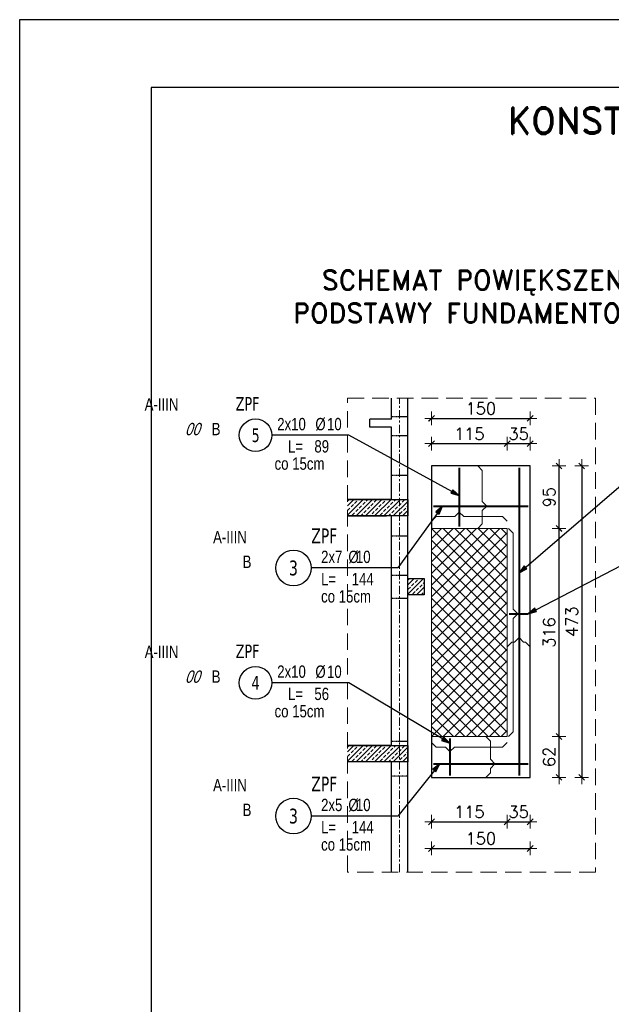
# Model space of a CAD drawing. Header units: millimetres. Extents: x 29038 to 76740, y -48553 to -45575.
# Tile 2 of 3: x 29038 to 29937, y -47070 to -45575. Entities that reach past the tile are written whole.
import ezdxf
from ezdxf.enums import TextEntityAlignment as Align

# ---------------------------------------------------------------- set-up
doc = ezdxf.new("R2010")
doc.units = ezdxf.units.MM
doc.header["$MEASUREMENT"] = 0
for name, pattern in [('CENTER', [50.8, 31.75, -6.35, 6.35, -6.35]), ('HIDDEN', [0.375, 0.25, -0.125]), ('Linia siatki', [22.225, 12.7, -3.175, 3.175, -3.175])]:
    doc.linetypes.add(name, pattern=pattern)
for name, color, linetype in [('A-rdzenie zelbetowe', 6, 'Continuous'), ('A-SCIANY', 5, 'Continuous'), ('BZ_odn', 1, 'Continuous'), ('BZ_opi1', 7, 'Continuous'), ('BZ_opi2', 4, 'Continuous'), ('BZ_wym', 1, 'Continuous'), ('przebicia w scianach', 2, 'HIDDEN')]:
    doc.layers.add(name, color=color, linetype=linetype)
doc.layers.add('BZ_pom', color=6, linetype='Continuous', plot=False)
doc.layers.add('ZTniewidoczna', color=6, linetype='Continuous', plot=False)
doc.layers.add('P001____U1_____A_____SP____MASSIV', color=7, linetype='Continuous', lineweight=30, transparency=0.9)
for name, color, linetype, lineweight in [('rz_zelbet', 200, 'Continuous', 20), ('ZThatch', 253, 'Continuous', 9), ('ZTOŚ', 251, 'CENTER', 13), ('ZTprzerywana', 3, 'HIDDEN', 15), ('ZTsciana', 7, 'Continuous', 30), ('ztwymiar', 1, 'Continuous', 15), ('ZTzbrojenie', 2, 'Continuous', 40)]:
    doc.layers.add(name, color=color, linetype=linetype, lineweight=lineweight)
doc.styles.add('BIKTBG', font='tahoma.ttf', dxfattribs={"width": 0.85})
doc.styles.add('BIKTS', font='bikromsw.shx', dxfattribs={"width": 0.8})
doc.styles.add('BIKWYM', font='bikromsw.shx', dxfattribs={"width": 0.8})
doc.styles.add('ROMAND', font='romand.shx', dxfattribs={"height": 18})
doc.styles.get("Standard").update_dxf_attribs({"font": 'romans.shx'})
doc.dimstyles.new('1 100', dxfattribs={"dimscale": 1.3, "dimtxt": 18, "dimasz": 0.8, "dimexe": 2, "dimexo": 5, "dimgap": 2, "dimtad": 0, "dimdec": 0, "dimrnd": 0.5, "dimdsep": 46, "dimtxsty": 'ROMAND', "dimblk1": 'K', "dimblk2": 'K', "dimsah": 1, "dimcen": 0.8, "dimse1": 1, "dimse2": 1, "dimclrd": 256, "dimclre": 256, "dimclrt": 101, "dimadec": 0, "dimazin": 0, "dimtfac": 1, "dimtdec": 0, "dimtmove": 2, "dimatfit": 3, "dimldrblk": 'K', "dimfxl": 1, "dimtvp": 0.833333, "dimtolj": 1, "dimarcsym": 0})
doc.dimstyles.new('BZ_ST_75', dxfattribs={"dimscale": 0.75, "dimtxt": 25, "dimasz": 1.666667, "dimexe": 24, "dimexo": 0, "dimgap": 0, "dimtad": 0, "dimdec": 1, "dimrnd": 0.5, "dimdsep": 46, "dimtxsty": 'BIKWYM', "dimblk": 'WYM-ST', "dimcen": 0, "dimdle": 20, "dimclrd": 256, "dimclre": 256, "dimclrt": 7, "dimadec": 0, "dimazin": 0, "dimtfac": 0.033333, "dimtdec": 1, "dimtix": 1, "dimtmove": 2, "dimatfit": 2, "dimldrblk": 'WYM-ST', "dimfxl": 1, "dimtvp": 0.8, "dimtolj": 1, "dimtzin": 0, "dimarcsym": 0})
doc.dimstyles.new('BZ_ST_75_cm', dxfattribs={"dimscale": 0.75, "dimtxt": 25, "dimasz": 1.666667, "dimexe": 24, "dimexo": 0, "dimgap": 0, "dimtad": 0, "dimdec": 1, "dimrnd": 0.5, "dimdsep": 46, "dimtxsty": 'Standard', "dimblk": 'WYM-ST', "dimcen": 0, "dimdle": 20, "dimclrd": 256, "dimclre": 256, "dimclrt": 7, "dimadec": 0, "dimazin": 0, "dimtfac": 0.033333, "dimtdec": 1, "dimtix": 1, "dimtmove": 2, "dimatfit": 2, "dimldrblk": 'WYM-ST', "dimfxl": 1, "dimtvp": 0.8, "dimtolj": 1, "dimtzin": 0, "dimarcsym": 0})

# ---------------------------------------------------------------- blocks, each defined once
blk = doc.blocks.new('*U4419')
at = {"layer": 'P001____U1_____A_____SP____MASSIV', "linetype": 'Continuous'}
for p, q in [((-612.6, 234.3), (-612.6, 259.3)), ((-612.6, 259.3), (-587.6, 259.3)), ((-587.6, 259.3), (-587.6, 234.3)), ((-587.6, 234.3), (-612.6, 234.3))]:
    blk.add_line(p, q, dxfattribs=at)
blk = doc.blocks.new('K')
for p, q in [((-10, 0), (10, 0)), ((4.2, 4.2), (-4.2, -4.2)), ((0, 10), (0, -10))]:
    blk.add_line(p, q)
blk.add_trace([(-4.8, -3.7), (-3.7, -4.8), (3.7, 4.8), (4.8, 3.7)])
blk = doc.blocks.new('*D4523')
at = {"layer": 'Defpoints', "color": 0, "transparency": 16777216}
for p in [(29663.9, -46663.6), (29778.9, -46663.6), (29778.9, -46793.1)]:
    blk.add_point(p, dxfattribs=at)
at = {"layer": 'ztwymiar', "lineweight": -2, "ltscale": 0.1, "transparency": 16777216}
blk.add_line((29665, -46793.1), (29777.9, -46793.1), dxfattribs=at)
at = {"layer": 'ztwymiar', "linetype": 'ByBlock', "lineweight": -2, "transparency": 16777216, "xscale": 1.04, "yscale": 1.04, "zscale": 1.04, "rotation": 180}
blk.add_blockref('K', (29663.9, -46793.1), dxfattribs=at)
at = {"layer": 'ztwymiar', "linetype": 'ByBlock', "lineweight": -2, "transparency": 16777216, "xscale": 1.04, "yscale": 1.04, "zscale": 1.04}
blk.add_blockref('K', (29778.9, -46793.1), dxfattribs=at)
at = {"layer": 'ztwymiar', "color": 101, "ltscale": 0.1, "transparency": 16777216, "insert": (29721.4, -46778.1), "char_height": 18, "attachment_point": 5, "style": 'ROMAND'}
blk.add_mtext('\\A1;115', dxfattribs=at)
blk = doc.blocks.new('*D4524')
at = {"layer": 'Defpoints', "color": 0, "transparency": 16777216}
for p in [(29778.9, -46663.6), (29813.8, -46725.6), (29813.8, -46793.1)]:
    blk.add_point(p, dxfattribs=at)
at = {"layer": 'ztwymiar', "lineweight": -2, "ltscale": 0.1, "transparency": 16777216}
blk.add_line((29780, -46793.1), (29812.8, -46793.1), dxfattribs=at)
at = {"layer": 'ztwymiar', "linetype": 'ByBlock', "lineweight": -2, "transparency": 16777216, "xscale": 1.04, "yscale": 1.04, "zscale": 1.04, "rotation": 180}
blk.add_blockref('K', (29778.9, -46793.1), dxfattribs=at)
at = {"layer": 'ztwymiar', "linetype": 'ByBlock', "lineweight": -2, "transparency": 16777216, "xscale": 1.04, "yscale": 1.04, "zscale": 1.04}
blk.add_blockref('K', (29813.8, -46793.1), dxfattribs=at)
at = {"layer": 'ztwymiar', "color": 101, "ltscale": 0.1, "transparency": 16777216, "insert": (29796.4, -46778.1), "char_height": 18, "attachment_point": 5, "style": 'ROMAND'}
blk.add_mtext('\\A1;35', dxfattribs=at)
blk = doc.blocks.new('*D4525')
at = {"layer": 'Defpoints', "color": 0, "transparency": 16777216}
for p in [(29778.9, -46663.6), (29857.8, -46663.6), (29781.6, -46725.6)]:
    blk.add_point(p, dxfattribs=at)
at = {"layer": 'ztwymiar', "lineweight": -2, "ltscale": 0.1, "transparency": 16777216}
blk.add_line((29857.8, -46724.6), (29857.8, -46664.7), dxfattribs=at)
at = {"layer": 'ztwymiar', "linetype": 'ByBlock', "lineweight": -2, "transparency": 16777216, "xscale": 1.04, "yscale": 1.04, "zscale": 1.04}
for p, rotation in [((29857.8, -46663.6), 90), ((29857.8, -46725.6), 270)]:
    blk.add_blockref('K', p, dxfattribs=dict(at, rotation=rotation))
at = {"layer": 'ztwymiar', "color": 101, "ltscale": 0.1, "transparency": 16777216, "insert": (29842.8, -46694.6), "char_height": 18, "attachment_point": 5, "rotation": 90, "style": 'ROMAND'}
blk.add_mtext('\\A1;62', dxfattribs=at)
blk = doc.blocks.new('*D4526')
at = {"layer": 'Defpoints', "color": 0, "transparency": 16777216}
for p in [(29778.9, -46347.6), (29857.8, -46347.6), (29778.9, -46663.6)]:
    blk.add_point(p, dxfattribs=at)
at = {"layer": 'ztwymiar', "lineweight": -2, "ltscale": 0.1, "transparency": 16777216}
blk.add_line((29857.8, -46662.6), (29857.8, -46348.7), dxfattribs=at)
at = {"layer": 'ztwymiar', "linetype": 'ByBlock', "lineweight": -2, "transparency": 16777216, "xscale": 1.04, "yscale": 1.04, "zscale": 1.04}
for p, rotation in [((29857.8, -46347.6), 90), ((29857.8, -46663.6), 270)]:
    blk.add_blockref('K', p, dxfattribs=dict(at, rotation=rotation))
at = {"layer": 'ztwymiar', "color": 101, "ltscale": 0.1, "transparency": 16777216, "insert": (29842.8, -46505.6), "char_height": 18, "attachment_point": 5, "rotation": 90, "style": 'ROMAND'}
blk.add_mtext('\\A1;316', dxfattribs=at)
blk = doc.blocks.new('*D4527')
at = {"layer": 'Defpoints', "color": 0, "transparency": 16777216}
for p in [(29778.9, -46252.6), (29857.8, -46252.6), (29778.9, -46347.6)]:
    blk.add_point(p, dxfattribs=at)
at = {"layer": 'ztwymiar', "lineweight": -2, "ltscale": 0.1, "transparency": 16777216}
blk.add_line((29857.8, -46346.6), (29857.8, -46253.7), dxfattribs=at)
at = {"layer": 'ztwymiar', "linetype": 'ByBlock', "lineweight": -2, "transparency": 16777216, "xscale": 1.04, "yscale": 1.04, "zscale": 1.04}
for p, rotation in [((29857.8, -46252.6), 90), ((29857.8, -46347.6), 270)]:
    blk.add_blockref('K', p, dxfattribs=dict(at, rotation=rotation))
at = {"layer": 'ztwymiar', "color": 101, "ltscale": 0.1, "transparency": 16777216, "insert": (29842.8, -46300.1), "char_height": 18, "attachment_point": 5, "rotation": 90, "style": 'ROMAND'}
blk.add_mtext('\\A1;95', dxfattribs=at)
blk = doc.blocks.new('*D4528')
at = {"layer": 'Defpoints', "color": 0, "transparency": 16777216}
for p in [(29778.9, -46218.8), (29663.9, -46347.6), (29778.9, -46347.6)]:
    blk.add_point(p, dxfattribs=at)
at = {"layer": 'ztwymiar', "lineweight": -2, "ltscale": 0.1, "transparency": 16777216}
blk.add_line((29665, -46218.8), (29777.9, -46218.8), dxfattribs=at)
at = {"layer": 'ztwymiar', "linetype": 'ByBlock', "lineweight": -2, "transparency": 16777216, "xscale": 1.04, "yscale": 1.04, "zscale": 1.04, "rotation": 180}
blk.add_blockref('K', (29663.9, -46218.8), dxfattribs=at)
at = {"layer": 'ztwymiar', "linetype": 'ByBlock', "lineweight": -2, "transparency": 16777216, "xscale": 1.04, "yscale": 1.04, "zscale": 1.04}
blk.add_blockref('K', (29778.9, -46218.8), dxfattribs=at)
at = {"layer": 'ztwymiar', "color": 101, "ltscale": 0.1, "transparency": 16777216, "insert": (29721.4, -46203.8), "char_height": 18, "attachment_point": 5, "style": 'ROMAND'}
blk.add_mtext('\\A1;115', dxfattribs=at)
blk = doc.blocks.new('*D4529')
at = {"layer": 'Defpoints', "color": 0, "transparency": 16777216}
for p in [(29813.8, -46218.8), (29813.8, -46252.6), (29778.9, -46347.6)]:
    blk.add_point(p, dxfattribs=at)
at = {"layer": 'ztwymiar', "lineweight": -2, "ltscale": 0.1, "transparency": 16777216}
blk.add_line((29780, -46218.8), (29812.8, -46218.8), dxfattribs=at)
at = {"layer": 'ztwymiar', "linetype": 'ByBlock', "lineweight": -2, "transparency": 16777216, "xscale": 1.04, "yscale": 1.04, "zscale": 1.04, "rotation": 180}
blk.add_blockref('K', (29778.9, -46218.8), dxfattribs=at)
at = {"layer": 'ztwymiar', "linetype": 'ByBlock', "lineweight": -2, "transparency": 16777216, "xscale": 1.04, "yscale": 1.04, "zscale": 1.04}
blk.add_blockref('K', (29813.8, -46218.8), dxfattribs=at)
at = {"layer": 'ztwymiar', "color": 101, "ltscale": 0.1, "transparency": 16777216, "insert": (29796.4, -46203.8), "char_height": 18, "attachment_point": 5, "style": 'ROMAND'}
blk.add_mtext('\\A1;35', dxfattribs=at)
blk = doc.blocks.new('*D4530')
at = {"layer": 'Defpoints', "color": 0, "transparency": 16777216}
for p in [(29813.8, -46180.5), (29663.9, -46252.6), (29813.8, -46252.6)]:
    blk.add_point(p, dxfattribs=at)
at = {"layer": 'ztwymiar', "lineweight": -2, "ltscale": 0.1, "transparency": 16777216}
blk.add_line((29665, -46180.5), (29812.8, -46180.5), dxfattribs=at)
at = {"layer": 'ztwymiar', "linetype": 'ByBlock', "lineweight": -2, "transparency": 16777216, "xscale": 1.04, "yscale": 1.04, "zscale": 1.04, "rotation": 180}
blk.add_blockref('K', (29663.9, -46180.5), dxfattribs=at)
at = {"layer": 'ztwymiar', "linetype": 'ByBlock', "lineweight": -2, "transparency": 16777216, "xscale": 1.04, "yscale": 1.04, "zscale": 1.04}
blk.add_blockref('K', (29813.8, -46180.5), dxfattribs=at)
at = {"layer": 'ztwymiar', "color": 101, "ltscale": 0.1, "transparency": 16777216, "insert": (29738.9, -46165.5), "char_height": 18, "attachment_point": 5, "style": 'ROMAND'}
blk.add_mtext('\\A1;150', dxfattribs=at)
blk = doc.blocks.new('*D4531')
at = {"layer": 'Defpoints', "color": 0, "transparency": 16777216}
for p in [(29813.9, -46252.6), (29813.8, -46725.6), (29892.3, -46725.6)]:
    blk.add_point(p, dxfattribs=at)
at = {"layer": 'ztwymiar', "lineweight": -2, "ltscale": 0.1, "transparency": 16777216}
blk.add_line((29892.3, -46253.7), (29892.3, -46724.6), dxfattribs=at)
at = {"layer": 'ztwymiar', "linetype": 'ByBlock', "lineweight": -2, "transparency": 16777216, "xscale": 1.04, "yscale": 1.04, "zscale": 1.04}
for p, rotation in [((29892.3, -46252.6), 90), ((29892.3, -46725.6), 270)]:
    blk.add_blockref('K', p, dxfattribs=dict(at, rotation=rotation))
at = {"layer": 'ztwymiar', "color": 101, "ltscale": 0.1, "transparency": 16777216, "insert": (29877.3, -46489.1), "char_height": 18, "attachment_point": 5, "rotation": 90, "style": 'ROMAND'}
blk.add_mtext('\\A1;473', dxfattribs=at)
blk = doc.blocks.new('*D4532')
at = {"layer": 'Defpoints', "color": 0, "transparency": 16777216}
for p in [(29663.9, -46725.6), (29813.8, -46725.6), (29813.8, -46833.6)]:
    blk.add_point(p, dxfattribs=at)
at = {"layer": 'ztwymiar', "lineweight": -2, "ltscale": 0.1, "transparency": 16777216}
blk.add_line((29665, -46833.6), (29812.8, -46833.6), dxfattribs=at)
at = {"layer": 'ztwymiar', "linetype": 'ByBlock', "lineweight": -2, "transparency": 16777216, "xscale": 1.04, "yscale": 1.04, "zscale": 1.04, "rotation": 180}
blk.add_blockref('K', (29663.9, -46833.6), dxfattribs=at)
at = {"layer": 'ztwymiar', "linetype": 'ByBlock', "lineweight": -2, "transparency": 16777216, "xscale": 1.04, "yscale": 1.04, "zscale": 1.04}
blk.add_blockref('K', (29813.8, -46833.6), dxfattribs=at)
at = {"layer": 'ztwymiar', "color": 101, "ltscale": 0.1, "transparency": 16777216, "insert": (29738.9, -46818.6), "char_height": 18, "attachment_point": 5, "style": 'ROMAND'}
blk.add_mtext('\\A1;150', dxfattribs=at)
blk = doc.blocks.new('WYM-ST')
blk.add_hatch(color=256).paths.add_polyline_path([(-13, 3), (0, 0), (-13, -3)])
blk.add_lwpolyline([(0, 0), (-13, 3), (-13, -3), (0, 0)])
blk = doc.blocks.new('bik_BlkOpPret', base_point=(-61180.2, -78170.1))
at = {"layer": 'BZ_opi1', "style": 'BIKTS', "width": 0.8}
for tag, p in [('SZTUK', (-61177, -78167.6)), ('PRZEDR_FI', (-61163.2, -78167.6)), ('PRZEKROJ', (-61159.4, -78167.6)), ('PRZEDR_L', (-61177, -78178.9)), ('DLUGOSC', (-61161.6, -78178.9)), ('UWAGA', (-61177, -78187.6))]:
    blk.add_attdef(tag, p, '', height=6.25, dxfattribs=at)
at = {"layer": 'BZ_opi2', "style": 'BIKTBG', "width": 0.8}
blk.add_attdef('NUMER', text='', height=8.75, dxfattribs=at).set_placement((-61130.6, -78170.1), align=Align.MIDDLE_CENTER)
at = {"layer": 'BZ_pom', "width": 0.8}
for tag, p, height, style in [('POZYCJA', (-61141.1, -78157.6), 8.75, 'BIKTBG'), ('GATUNEK', (-61126.3, -78157.6), 6.25, 'BIKTS'), ('METODA_L', (-61120.6, -78170.1), 6.25, 'BIKTS'), ('EURO_KOD', (-61111.4, -78170.1), 6.25, 'BIKTS')]:
    blk.add_attdef(tag, p, '', height=height, dxfattribs=dict(at, style=style))
at = {"layer": 'BZ_wym', "width": 0.8}
for tag, p, height, style, flags in [('PRZEDR_NR', (-61177, -78197), 8.75, 'BIKTBG', 1), ('PRZEDR_SZT', (-61177, -78206.4), 6.25, 'BIKTS', 1), ('TYP_PRETA', (-61177, -78215.7), 6.25, 'BIKTS', 3), ('EURO_KOD_SEGMENTY', (-61162, -78225.1), 6.25, 'BIKTS', 3), ('HAK_1', (-61177, -78234.5), 6.25, 'BIKTS', 3), ('HAK_2', (-61177, -78243.9), 6.25, 'BIKTS', 3), ('ID', (-61177, -78253.2), 6.25, 'BIKTS', 3), ('ID_C', (-61177, -78262.6), 6.25, 'BIKTS', 3), ('b_atr_0', (-61177, -78272), 6.25, 'BIKTS', 3)]:
    blk.add_attdef(tag, p, '', height=height, dxfattribs=dict(at, style=style, flags=flags))

msp = doc.modelspace()

# ---------------------------------------------------------------- hatches: boundary and pattern name
at = {"layer": 'rz_zelbet', "ltscale": 0.1}
h = msp.add_hatch(dxfattribs=at)
h.set_pattern_fill('ANSI33', color=256, scale=40, style=0)
h.set_pattern_definition([(45, (-4399.557, -5677.529), (-7.0710678, 7.0710678), []), (45, (-4392.486, -5677.529), (-7.0710678, 7.0710678), [5, -2.5])])
h.paths.add_polyline_path([(29627.9, -46303.6), (29627.9, -46328.6), (29536.3, -46328.6), (29536.3, -46303.6)])
h = msp.add_hatch(dxfattribs=at)
h.set_pattern_fill('ANSI33', color=256, scale=40, style=0)
h.set_pattern_definition([(45, (-4399.557, -5917.529), (-7.0710678, 7.0710678), []), (45, (-4392.486, -5917.529), (-7.0710678, 7.0710678), [5, -2.5])])
h.paths.add_polyline_path([(29652.9, -46448.6), (29652.9, -46423.6), (29627.9, -46423.6), (29627.9, -46448.6)])
h = msp.add_hatch(dxfattribs=at)
h.set_pattern_fill('ANSI33', color=256, scale=40, style=0)
h.set_pattern_definition([(45, (-4399.557, -6051.029), (-7.0710678, 7.0710678), []), (45, (-4392.486, -6051.029), (-7.0710678, 7.0710678), [5, -2.5])])
h.paths.add_polyline_path([(29627.9, -46677.1), (29627.9, -46702.1), (29536.3, -46702.1), (29536.3, -46677.1)])
at = {"layer": 'ZThatch'}
h = msp.add_hatch(dxfattribs=at)
h.set_pattern_fill('ANSI37', color=256, scale=100)
h.set_pattern_definition([(45, (-101549.773, -144784.565), (-8.8388348, 8.8388348), []), (135, (-101549.773, -144784.565), (-8.8388348, -8.8388348), [])])
h.paths.add_polyline_path([(29688.8, -46663.6), (29778.9, -46663.6), (29778.9, -46347.6), (29688.8, -46347.6), (29663.9, -46347.6), (29663.9, -46563.6), (29663.9, -46613.6), (29663.9, -46663.6)])

# ---------------------------------------------------------------- linework, layer by layer
at = {"layer": 'A-rdzenie zelbetowe', "ltscale": 0.1}
for points in [[(29536.3, -46303.6), (29627.9, -46303.6), (29627.9, -46328.6), (29536.3, -46328.6)], [(29536.3, -46677.1), (29627.9, -46677.1), (29627.9, -46702.1), (29536.3, -46702.1)]]:
    msp.add_lwpolyline(points, dxfattribs=at)
msp.add_lwpolyline([(29627.9, -46423.6), (29652.9, -46423.6), (29652.9, -46448.6), (29627.9, -46448.6)], close=True, dxfattribs=at)
at = {"layer": 'A-SCIANY', "ltscale": 3}
for p, q in [((29602.9, -46181.6), (29602.9, -46149.8)), ((29627.9, -46423.6), (29627.9, -46149.8)), ((29569.9, -46193.6), (29569.9, -46181.6)), ((29602.9, -46181.6), (29569.9, -46181.6)), ((29602.9, -46193.6), (29569.9, -46193.6)), ((29602.9, -46303.6), (29602.9, -46193.6)), ((29602.9, -46303.6), (29536.3, -46303.6)), ((29602.9, -46328.6), (29536.3, -46328.6)), ((29536.3, -46328.6), (29595.4, -46328.6)), ((29602.9, -46677.1), (29602.9, -46328.6)), ((29627.9, -46869.5), (29627.9, -46448.6)), ((29602.9, -46677.1), (29536.3, -46677.1)), ((29602.9, -46702.1), (29536.3, -46702.1)), ((29602.9, -46869.5), (29602.9, -46702.1))]:
    msp.add_line(p, q, dxfattribs=at)
at = {"layer": 'A-SCIANY', "ltscale": 0.1}
msp.add_lwpolyline([(29627.9, -46423.6), (29652.9, -46423.6), (29652.9, -46448.6), (29627.9, -46448.6)], dxfattribs=at)
at = {"layer": 'BZ_odn', "ltscale": 0.5}
for centre in [(29396.4, -46206), (29396.4, -46582)]:
    msp.add_circle(centre, 24.8, dxfattribs=at)
at = {"layer": 'BZ_odn', "ltscale": 5}
for centre in [(29454, -46407.6), (29454, -46784.4)]:
    msp.add_circle(centre, 27, dxfattribs=at)
at = {"layer": 'przebicia w scianach', "ltscale": 0.5}
for p, q in [((29602.9, -46177.6), (29627.9, -46177.6)), ((29602.9, -46206.6), (29627.9, -46206.6)), ((29602.9, -46266.6), (29627.9, -46266.6)), ((29602.9, -46358.6), (29627.9, -46358.6)), ((29602.9, -46418.6), (29627.9, -46418.6)), ((29602.9, -46453.6), (29627.9, -46453.6)), ((29602.9, -46670.6), (29627.9, -46670.6)), ((29627.9, -46723.6), (29602.9, -46723.6))]:
    msp.add_line(p, q, dxfattribs=at)
at = {"layer": 'ZThatch'}
msp.add_lwpolyline([(29663.9, -46347.6), (29778.9, -46347.6), (29778.9, -46663.6), (29663.9, -46663.6)], close=True, dxfattribs=at)
at = {"layer": 'ZTniewidoczna'}
for p, q in [((29037.7, -45574.9), (29037.7, -48544.9)), ((31137.7, -45574.9), (29037.7, -45574.9)), ((29237.7, -45677.9), (29237.7, -48441.9)), ((31054.3, -45677.9), (29237.7, -45677.9))]:
    msp.add_line(p, q, dxfattribs=at)
at = {"layer": 'ZTOŚ', "linetype": 'Linia siatki'}
msp.add_line((29615.4, -46869.5), (29615.4, -46149.8), dxfattribs=at)
at = {"layer": 'ZTprzerywana', "ltscale": 100}
msp.add_lwpolyline([(29536.3, -46149.8), (29913.4, -46149.8), (29913.4, -46869.5), (29536.3, -46869.5)], close=True, dxfattribs=at)
at = {"layer": 'ZTsciana', "ltscale": 0.1}
for p, q in [((29813.9, -46252.6), (29663.9, -46252.6)), ((29663.9, -46252.6), (29663.9, -46347.6)), ((29813.8, -46725.6), (29813.8, -46252.6)), ((29663.9, -46663.6), (29663.9, -46725.6)), ((29663.9, -46725.6), (29813.8, -46725.6))]:
    msp.add_line(p, q, dxfattribs=at)
at = {"layer": 'ztwymiar', "ltscale": 100}
for points in [[(29734.1, -46252.6), (29741.1, -46259.7), (29741.1, -46306.6), (29748.1, -46313.6), (29741.1, -46320.5), (29741.1, -46340.6), (29734.1, -46347.6)], [(29663.9, -46336.7), (29671, -46329.6), (29699.2, -46329.6), (29706.1, -46322.7), (29713, -46329.6), (29771.9, -46329.6), (29778.9, -46336.7)], [(29781.1, -46347.6), (29788.2, -46354.7), (29788.2, -46470.3), (29795.1, -46477.2), (29788.2, -46484.1), (29788.2, -46656.6), (29781.1, -46663.6)], [(29778.9, -46527.3), (29786, -46520.2), (29790.1, -46520.2), (29797, -46513.3), (29803.9, -46520.2), (29806.8, -46520.2), (29813.8, -46527.3)], [(29746.2, -46663.6), (29753.3, -46670.7), (29753.3, -46698.2), (29760.2, -46705.1), (29753.3, -46712), (29753.3, -46718.6), (29746.2, -46725.6)], [(29663.9, -46672.5), (29671, -46679.6), (29685, -46679.6), (29691.9, -46686.5), (29698.8, -46679.6), (29771.9, -46679.6), (29778.9, -46672.5)]]:
    msp.add_lwpolyline(points, dxfattribs=at)
at = {"layer": 'ZTzbrojenie', "ltscale": 0.1}
for p, q in [((29706.1, -46255.6), (29706.1, -46344.6)), ((29797, -46255.6), (29797, -46722.6)), ((29666.9, -46313.6), (29810.8, -46313.6)), ((29781.9, -46477.2), (29810.8, -46477.2)), ((29691.9, -46666.6), (29691.9, -46722.6)), ((29666.9, -46705.1), (29810.8, -46705.1))]:
    msp.add_line(p, q, dxfattribs=at)

# ---------------------------------------------------------------- block references
at = {"ltscale": 0.5}
ref = msp.add_blockref('bik_BlkOpPret', (29538.2, -46206), dxfattribs=dict(at, xscale=-1))
ref.add_attrib('NUMER', '5', dxfattribs={"layer": 'BZ_opi2', "ltscale": 0.5, "height": 20.6, "style": 'BIKTBG', "width": 0.8}).set_placement((29396.4, -46206), align=Align.MIDDLE_CENTER)
ref.add_attrib('POZYCJA', 'ZPF', (29366.1, -46168.5), dxfattribs={"layer": 'BZ_pom', "ltscale": 0.5, "height": 20.62, "style": 'BIKTBG', "width": 0.8})
ref.add_attrib('SZTUK', '2x10', (29429.3, -46198.5), dxfattribs={"layer": 'BZ_opi1', "ltscale": 0.5, "height": 18.75, "style": 'BIKTS', "width": 0.8})
ref.add_attrib('GATUNEK', 'A-IIIN', (29227.8, -46168.5), dxfattribs={"layer": 'BZ_pom', "ltscale": 0.5, "height": 18.75, "style": 'BIKTS', "width": 0.8})
ref.add_attrib('PRZEKROJ', '10', (29505, -46198.5), dxfattribs={"layer": 'BZ_opi1', "ltscale": 0.5, "height": 18.75, "style": 'BIKTS', "width": 0.8})
ref.add_attrib('DLUGOSC', '89', (29485.8, -46232.3), dxfattribs={"layer": 'BZ_opi1', "ltscale": 0.5, "height": 18.75, "style": 'BIKTS', "width": 0.8})
ref.add_attrib('UWAGA', 'co 15cm', (29425.3, -46258.5), dxfattribs={"layer": 'BZ_opi1', "ltscale": 0.5, "height": 18.75, "style": 'BIKTS', "width": 0.8})
ref.add_attrib('METODA_L', 'B', (29329.7, -46206), dxfattribs={"layer": 'BZ_pom', "ltscale": 0.5, "height": 18.8, "style": 'BIKTS', "width": 0.8})
ref.add_attrib('PRZEDR_FI', '%%c', (29487.3, -46198.5), dxfattribs={"layer": 'BZ_opi1', "ltscale": 0.5, "height": 18.75, "style": 'BIKTS', "width": 0.8})
ref.add_attrib('PRZEDR_L', 'L=', (29445.6, -46232.3), dxfattribs={"layer": 'BZ_opi1', "ltscale": 0.5, "height": 18.75, "style": 'BIKTS', "width": 0.8})
ref.add_attrib('EURO_KOD', '00', (29289, -46206), dxfattribs={"layer": 'BZ_pom', "ltscale": 0.5, "height": 18.75, "style": 'BIKTS', "oblique": 18, "width": 0.8})
at = {"ltscale": 5}
ref = msp.add_blockref('bik_BlkOpPret', (29612.5, -46407.6), dxfattribs=at)
ref.add_attrib('NUMER', '3', dxfattribs={"layer": 'BZ_opi2', "ltscale": 5, "height": 22.5, "style": 'BIKTBG', "width": 0.8}).set_placement((29454, -46407.6), align=Align.MIDDLE_CENTER)
ref.add_attrib('POZYCJA', 'ZPF', (29481, -46370.1), dxfattribs={"layer": 'BZ_pom', "ltscale": 5, "height": 22.5, "style": 'BIKTBG', "width": 0.8})
ref.add_attrib('SZTUK', '2x7', (29496, -46400.1), dxfattribs={"layer": 'BZ_opi1', "ltscale": 5, "height": 18.75, "style": 'BIKTS', "width": 0.8})
ref.add_attrib('GATUNEK', 'A-IIIN', (29331.8, -46370.1), dxfattribs={"layer": 'BZ_pom', "ltscale": 5, "height": 18.75, "style": 'BIKTS', "width": 0.8})
ref.add_attrib('PRZEKROJ', '10', (29548.9, -46400.1), dxfattribs={"layer": 'BZ_opi1', "ltscale": 5, "height": 18.75, "style": 'BIKTS', "width": 0.8})
ref.add_attrib('DLUGOSC', '144', (29542.5, -46433.9), dxfattribs={"layer": 'BZ_opi1', "ltscale": 5, "height": 18.75, "style": 'BIKTS', "width": 0.8})
ref.add_attrib('UWAGA', 'co 15cm', (29496, -46460.1), dxfattribs={"layer": 'BZ_opi1', "ltscale": 5, "height": 18.75, "style": 'BIKTS', "width": 0.8})
ref.add_attrib('METODA_L', 'B', (29376.7, -46407.6), dxfattribs={"layer": 'BZ_pom', "ltscale": 5, "height": 18.8, "style": 'BIKTS', "width": 0.8})
ref.add_attrib('PRZEDR_FI', '%%c', (29537.5, -46400.1), dxfattribs={"layer": 'BZ_opi1', "ltscale": 5, "height": 18.75, "style": 'BIKTS', "width": 0.8})
ref.add_attrib('PRZEDR_L', 'L=', (29496, -46433.9), dxfattribs={"layer": 'BZ_opi1', "ltscale": 5, "height": 18.75, "style": 'BIKTS', "width": 0.8})
at = {"ltscale": 0.5}
ref = msp.add_blockref('bik_BlkOpPret', (29538.2, -46582), dxfattribs=dict(at, xscale=-1))
ref.add_attrib('NUMER', '4', dxfattribs={"layer": 'BZ_opi2', "ltscale": 0.5, "height": 20.6, "style": 'BIKTBG', "width": 0.8}).set_placement((29396.4, -46582), align=Align.MIDDLE_CENTER)
ref.add_attrib('POZYCJA', 'ZPF', (29366.1, -46544.5), dxfattribs={"layer": 'BZ_pom', "ltscale": 0.5, "height": 20.62, "style": 'BIKTBG', "width": 0.8})
ref.add_attrib('SZTUK', '2x10', (29429.3, -46574.4), dxfattribs={"layer": 'BZ_opi1', "ltscale": 0.5, "height": 18.75, "style": 'BIKTS', "width": 0.8})
ref.add_attrib('GATUNEK', 'A-IIIN', (29227.8, -46544.5), dxfattribs={"layer": 'BZ_pom', "ltscale": 0.5, "height": 18.75, "style": 'BIKTS', "width": 0.8})
ref.add_attrib('PRZEKROJ', '10', (29505, -46574.5), dxfattribs={"layer": 'BZ_opi1', "ltscale": 0.5, "height": 18.75, "style": 'BIKTS', "width": 0.8})
ref.add_attrib('DLUGOSC', '56', (29485.8, -46608.2), dxfattribs={"layer": 'BZ_opi1', "ltscale": 0.5, "height": 18.75, "style": 'BIKTS', "width": 0.8})
ref.add_attrib('UWAGA', 'co 15cm', (29425.3, -46634.5), dxfattribs={"layer": 'BZ_opi1', "ltscale": 0.5, "height": 18.75, "style": 'BIKTS', "width": 0.8})
ref.add_attrib('METODA_L', 'B', (29329.7, -46582), dxfattribs={"layer": 'BZ_pom', "ltscale": 0.5, "height": 18.8, "style": 'BIKTS', "width": 0.8})
ref.add_attrib('PRZEDR_FI', '%%c', (29487.3, -46574.5), dxfattribs={"layer": 'BZ_opi1', "ltscale": 0.5, "height": 18.75, "style": 'BIKTS', "width": 0.8})
ref.add_attrib('PRZEDR_L', 'L=', (29445.6, -46608.2), dxfattribs={"layer": 'BZ_opi1', "ltscale": 0.5, "height": 18.75, "style": 'BIKTS', "width": 0.8})
ref.add_attrib('EURO_KOD', '00', (29289, -46582), dxfattribs={"layer": 'BZ_pom', "ltscale": 0.5, "height": 18.75, "style": 'BIKTS', "oblique": 18, "width": 0.8})
at = {"ltscale": 5}
ref = msp.add_blockref('bik_BlkOpPret', (29612.5, -46784.4), dxfattribs=at)
ref.add_attrib('NUMER', '3', dxfattribs={"layer": 'BZ_opi2', "ltscale": 5, "height": 22.5, "style": 'BIKTBG', "width": 0.8}).set_placement((29454, -46784.4), align=Align.MIDDLE_CENTER)
ref.add_attrib('POZYCJA', 'ZPF', (29481, -46746.9), dxfattribs={"layer": 'BZ_pom', "ltscale": 5, "height": 22.5, "style": 'BIKTBG', "width": 0.8})
ref.add_attrib('SZTUK', '2x5', (29496, -46776.9), dxfattribs={"layer": 'BZ_opi1', "ltscale": 5, "height": 18.75, "style": 'BIKTS', "width": 0.8})
ref.add_attrib('GATUNEK', 'A-IIIN', (29331.8, -46746.9), dxfattribs={"layer": 'BZ_pom', "ltscale": 5, "height": 18.75, "style": 'BIKTS', "width": 0.8})
ref.add_attrib('PRZEKROJ', '10', (29548.9, -46776.9), dxfattribs={"layer": 'BZ_opi1', "ltscale": 5, "height": 18.75, "style": 'BIKTS', "width": 0.8})
ref.add_attrib('DLUGOSC', '144', (29542.5, -46810.7), dxfattribs={"layer": 'BZ_opi1', "ltscale": 5, "height": 18.75, "style": 'BIKTS', "width": 0.8})
ref.add_attrib('UWAGA', 'co 15cm', (29496, -46836.9), dxfattribs={"layer": 'BZ_opi1', "ltscale": 5, "height": 18.75, "style": 'BIKTS', "width": 0.8})
ref.add_attrib('METODA_L', 'B', (29376.7, -46784.4), dxfattribs={"layer": 'BZ_pom', "ltscale": 5, "height": 18.8, "style": 'BIKTS', "width": 0.8})
ref.add_attrib('PRZEDR_FI', '%%c', (29537.5, -46776.9), dxfattribs={"layer": 'BZ_opi1', "ltscale": 5, "height": 18.75, "style": 'BIKTS', "width": 0.8})
ref.add_attrib('PRZEDR_L', 'L=', (29496, -46810.7), dxfattribs={"layer": 'BZ_opi1', "ltscale": 5, "height": 18.75, "style": 'BIKTS', "width": 0.8})
at = {"layer": 'P001____U1_____A_____SP____MASSIV'}
msp.add_blockref('*U4419', (30240.5, -46682.9), dxfattribs=at)

# ---------------------------------------------------------------- texts
at = {"layer": 'ZTzbrojenie', "attachment_point": 1, "style": 'ROMAND'}
for s, insert, char_height, width in [('\\pi173.88;KONSTRUKCJA POWIĘKSZENIA PODSTAWY \\P\\pi419.6;FUNDAMENTOWEJ POD CENTRALE\\P\\pi1177.7;1 : 100', (29605.5, -45708.2), 40, 1413.884), ('\\pi85.628;SCHEMAT POWIĘKSZENIA \\P\\pi42.057;PODSTAWY FUNDAMENTOWEJ', (29411.3, -45955.4, 0), 30, 722.684)]:
    msp.add_mtext(s, dxfattribs=dict(at, insert=insert, char_height=char_height, width=width))

# ---------------------------------------------------------------- dimensions: what is measured, and where the dimension line sits
at = {"layer": 'ztwymiar', "ltscale": 0.1}
for base, p1, p2, picture, middle in [((29813.8, -46180.5), (29663.9, -46252.6), (29813.8, -46252.6), '*D4530', (29738.9, -46165.5)), ((29778.9, -46218.8), (29663.9, -46347.6), (29778.9, -46347.6), '*D4528', (29721.4, -46203.8)), ((29813.8, -46218.8), (29778.9, -46347.6), (29813.8, -46252.6), '*D4529', (29796.4, -46203.8)), ((29778.9, -46793.1), (29663.9, -46663.6), (29778.9, -46663.6), '*D4523', (29721.4, -46778.1)), ((29813.8, -46793.1), (29778.9, -46663.6), (29813.8, -46725.6), '*D4524', (29796.4, -46778.1)), ((29813.8, -46833.6), (29663.9, -46725.6), (29813.8, -46725.6), '*D4532', (29738.9, -46818.6))]:
    dim = msp.add_linear_dim(base=base, p1=p1, p2=p2, dimstyle='1 100', dxfattribs=at)
    dim.commit()
    dim.dimension.update_dxf_attribs({"geometry": picture, "text_midpoint": middle})
for base, p1, p2, picture, middle in [((29857.8, -46252.6), (29778.9, -46347.6), (29778.9, -46252.6), '*D4527', (29842.8, -46300.1)), ((29892.3, -46725.6), (29813.9, -46252.6), (29813.8, -46725.6), '*D4531', (29877.3, -46489.1)), ((29857.8, -46347.6), (29778.9, -46663.6), (29778.9, -46347.6), '*D4526', (29842.8, -46505.6)), ((29857.8, -46663.6), (29781.6, -46725.6), (29778.9, -46663.6), '*D4525', (29842.8, -46694.6))]:
    dim = msp.add_linear_dim(base=base, p1=p1, p2=p2, angle=90, dimstyle='1 100', dxfattribs=at)
    dim.commit()
    dim.dimension.update_dxf_attribs({"geometry": picture, "text_midpoint": middle})

# ---------------------------------------------------------------- leaders
at = {"layer": 'BZ_odn', "ltscale": 0.5}
for points in [[(29706.1, -46297.6), (29538.2, -46206), (29421.1, -46206)], [(29797, -46415.1), (29952.4, -46281.6), (30069.5, -46281.6)], [(29810.8, -46477.2), (29952.4, -46403.8), (30069.5, -46403.8)], [(29691.9, -46673.5), (29538.2, -46582), (29421.1, -46582)]]:
    msp.add_leader(points, dimstyle='BZ_ST_75_cm', override={"dimasz": 0}, dxfattribs=at)
at = {"layer": 'BZ_odn', "ltscale": 5}
for points in [[(29680.5, -46313.6), (29612.5, -46407.6), (29481, -46407.6)], [(29676.4, -46705.1), (29612.5, -46784.4), (29481, -46784.4)]]:
    msp.add_leader(points, dimstyle='BZ_ST_75', override={"dimasz": 0}, dxfattribs=at)

doc.saveas('drawing.dxf')
